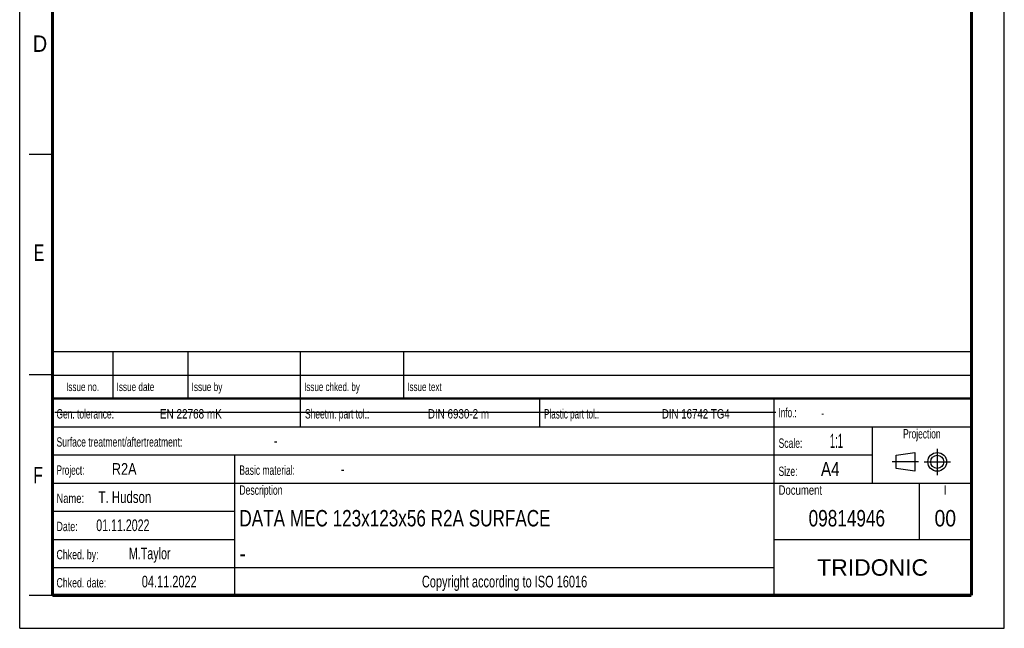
# Model space of a CAD drawing. Header units: millimetres. Extents: x 0 to 210, y 0 to 297.
# Tile 1 of 14: x 0 to 210, y 0 to 130. Entities that reach past the tile are written whole.
import ezdxf
from ezdxf.enums import TextEntityAlignment as Align

# ---------------------------------------------------------------- set-up
doc = ezdxf.new("R2010")
doc.units = ezdxf.units.MM
doc.header["$LTSCALE"] = 19.36
doc.linetypes.add('CENTER', pattern=[0.6, 0.375, -0.075, 0.075, -0.075])
doc.layers.get('0').update_dxf_attribs({"linetype": 'CONTINUOUS'})
doc.layers.add('DEFAULT_1', color=7, linetype='CENTER')
doc.layers.add('Z_NOTICE', color=7, linetype='CONTINUOUS')
doc.styles.get("Standard").update_dxf_attribs({"font": 'txt', "width": 0.7})
doc.styles.add('TEXTSTYLE_2', font='txt', dxfattribs={"width": 0.75})
doc.styles.add('TEXTSTYLE_4', font='arial.ttf')

# ---------------------------------------------------------------- blocks, each defined once
blk = doc.blocks.new('PROJEKTIONSMETHODE_BL0', base_point=(192.31, 35.47))
at = {"color": 2, "linetype": 'CONTINUOUS'}
for p, q in [((186.91, 36.87), (190.91, 37.47)), ((186.91, 34.07), (186.91, 36.87)), ((190.91, 37.47), (190.91, 33.47)), ((190.91, 33.47), (186.91, 34.07))]:
    blk.add_line(p, q, dxfattribs=at)
for radius in [2, 1.4]:
    blk.add_circle((195.71, 35.47), radius, dxfattribs=at)
at = {"layer": 'DEFAULT_1', "color": 2, "linetype": 'CENTER'}
for p, q in [((195.71, 38.27), (195.71, 32.67)), ((191.71, 35.47), (186.11, 35.47)), ((192.91, 35.47), (198.5, 35.47))]:
    blk.add_line(p, q, dxfattribs=at)

msp = doc.modelspace()

# ---------------------------------------------------------------- linework, layer by layer
at = {"color": 2, "linetype": 'CONTINUOUS'}
for p, q in [((0, 0), (0, 297)), ((210, 0), (210, 297)), ((7, 101), (2, 101)), ((6.9136, 48.9602), (6.9136, 58.9602)), ((6.9136, 58.9602), (202.9136, 58.9602)), ((19.9136, 48.9602), (19.9136, 58.9602)), ((35.9136, 48.9602), (35.9136, 58.9602)), ((59.9136, 48.9602), (59.9136, 58.9602)), ((81.9136, 48.9602), (81.9136, 58.9602)), ((202.9136, 48.9602), (202.9136, 58.9602)), ((7, 54), (2, 54)), ((6.9136, 53.9602), (202.9136, 53.9602)), ((6.9135, 6.9601), (6.9135, 48.9601)), ((6.9135, 48.9601), (202.9135, 48.9601)), ((6.9136, 48.9602), (202.9136, 48.9602)), ((59.9135, 42.9601), (59.9135, 48.9601)), ((110.9135, 42.9601), (110.9135, 48.9601)), ((160.9135, 6.9601), (160.9135, 48.9601)), ((202.9135, 6.9601), (202.9135, 48.9601)), ((6.9135, 42.9601), (202.9135, 42.9601)), ((181.9135, 30.9601), (181.9135, 42.9601)), ((6.9135, 36.9601), (181.9135, 36.9601)), ((45.9135, 6.9601), (45.9135, 36.9601)), ((6.9135, 30.9601), (202.9135, 30.9601)), ((191.9135, 18.9601), (191.9135, 30.9601)), ((6.9135, 24.9601), (45.9135, 24.9601)), ((6.9135, 18.9601), (45.9135, 18.9601)), ((160.9135, 18.9601), (202.9135, 18.9601)), ((6.9135, 12.9601), (160.9135, 12.9601)), ((7, 7), (2, 7)), ((6.9135, 6.9601), (202.9135, 6.9601)), ((0, 0), (210, 0))]:
    msp.add_line(p, q, dxfattribs=at)
at = {"color": 7, "linetype": 'CONTINUOUS'}
msp.add_line((7.4681, 46.0424), (161.2681, 46.0424), dxfattribs=at)
for points, const_width in [([(7, 7), (7, 290)], 0.7), ([(203, 7), (203, 290)], 0.7), ([(7, 49), (203, 49)], 0.5), ([(7, 7), (203, 7)], 0.7)]:
    msp.add_lwpolyline(points, dxfattribs=dict(at, const_width=const_width))

# ---------------------------------------------------------------- block references
at = {"color": 2, "linetype": 'CONTINUOUS'}
msp.add_blockref('PROJEKTIONSMETHODE_BL0', (192.3051, 35.4697), dxfattribs=at)

# ---------------------------------------------------------------- texts
at = {"color": 5, "linetype": 'CONTINUOUS', "style": 'TEXTSTYLE_2'}
for s, width, p in [('D', 0.904762, (2.8073, 122.8572)), ('E', 0.714286, (3.0025, 78.3025)), ('F', 0.714286, (2.9222, 30.897))]:
    msp.add_text(s, height=3.5, dxfattribs=dict(at, width=width)).set_placement(p)
at = {"layer": 'Z_NOTICE', "color": 5, "linetype": 'CONTINUOUS', "style": 'TEXTSTYLE_2'}
for s, height, width, p in [('Issue date ', 1.8, 0.725108, (20.6636, 50.5602)), ('Issue by ', 1.8, 0.732804, (36.6636, 50.5602)), ('Issue chked. by', 1.8, 0.711111, (60.6636, 50.5602)), ('Issue text ', 1.8, 0.712121, (82.6636, 50.5602)), ('Gen. tolerance:', 2, 0.669841, (7.851, 44.7101)), ('EN 22768 mK', 2, 0.792208, (29.9106, 44.7101)), ('Sheetm. part tol.:', 2, 0.67328, (60.851, 44.7101)), ('DIN 6930-2 m', 2, 0.78373, (87.0534, 44.7101)), ('Plastic part tol.:', 2, 0.642857, (111.851, 44.7101)), ('DIN 16742 TG4', 2, 0.772894, (136.9582, 44.7101)), ('Info.: ', 2, 0.64966, (161.851, 44.9601)), ('Surface treatment/aftertreatment: ', 2, 0.681373, (7.851, 38.7101)), ('Scale:  ', 2, 0.684524, (161.851, 38.4601)), ('1:1', 3, 0.5, (172.8034, 38.4601)), ('-', 2.5, 0.714286, (54.1844, 38.7101)), ('Project: ', 2, 0.656085, (7.851, 32.7101)), ('R2A', 2.5, 0.809524, (19.6606, 32.7101)), ('Basic material: ', 2, 0.675595, (46.851, 32.7101)), ('-', 2.5, 0.714286, (68.4701, 32.7101)), ('Size: ', 2, 0.678571, (161.851, 32.4601)), (' A4', 3, 0.809524, (169.9939, 32.4601)), ('T. Hudson', 2.5, 0.730159, (16.8034, 26.7101)), ('Description', 2, 0.688312, (46.851, 28.4601)), ('Document', 2, 0.761905, (161.851, 28.4601)), ('Name: ', 2, 0.746032, (7.851, 26.7101)), ('01.11.2022', 2.5, 0.678571, (16.3272, 20.7101)), ('Date: ', 2, 0.706349, (7.851, 20.7101)), ('Chked. by: ', 2, 0.701299, (7.851, 14.7101)), ('M.Taylor', 2.5, 0.684524, (23.2796, 14.7101)), ('Chked. date: ', 2, 0.699634, (7.851, 8.7101)), ('04.11.2022', 2.5, 0.7, (26.0415, 8.7101))]:
    msp.add_text(s, height=height, dxfattribs=dict(at, width=width)).set_placement(p)
for s, height, width, p in [('Issue no.', 1.8, 0.719577, (13.4136, 50.5602)), ('Projection', 2, 0.671429, (192.4135, 40.4601)), ('I', 2, 0.833333, (197.4135, 28.4601)), ('Copyright according to ISO 16016', 2.5, 0.700149, (103.4135, 8.7101))]:
    msp.add_text(s, height=height, dxfattribs=dict(at, width=width)).set_placement(p, align=Align.CENTER)
at = {"layer": 'Z_NOTICE', "color": 5, "linetype": 'CONTINUOUS', "width": 0.714286}
msp.add_text('-', height=1.8, dxfattribs=at).set_placement((170.9463, 44.9601))
at = {"layer": 'Z_NOTICE', "color": 7, "linetype": 'CONTINUOUS', "style": 'TEXTSTYLE_2'}
for s, width, p in [('DATA MEC 123x123x56 R2A SURFACE', 0.780338, (46.851, 21.7101)), ('-', 0.904762, (46.851, 14.2101))]:
    msp.add_text(s, height=3.5, dxfattribs=dict(at, width=width)).set_placement(p)
for s, width, p in [('09814946', 0.782738, (176.4135, 21.7101)), ('00', 0.880952, (197.4135, 21.7101))]:
    msp.add_text(s, height=3.5, dxfattribs=dict(at, width=width)).set_placement(p, align=Align.CENTER)
at = {"layer": 'Z_NOTICE', "color": 5, "linetype": 'CONTINUOUS', "style": 'TEXTSTYLE_4'}
msp.add_text('TRIDONIC', height=3.5, dxfattribs=at).set_placement((181.9135, 11.2101), align=Align.CENTER)

doc.saveas('drawing.dxf')
